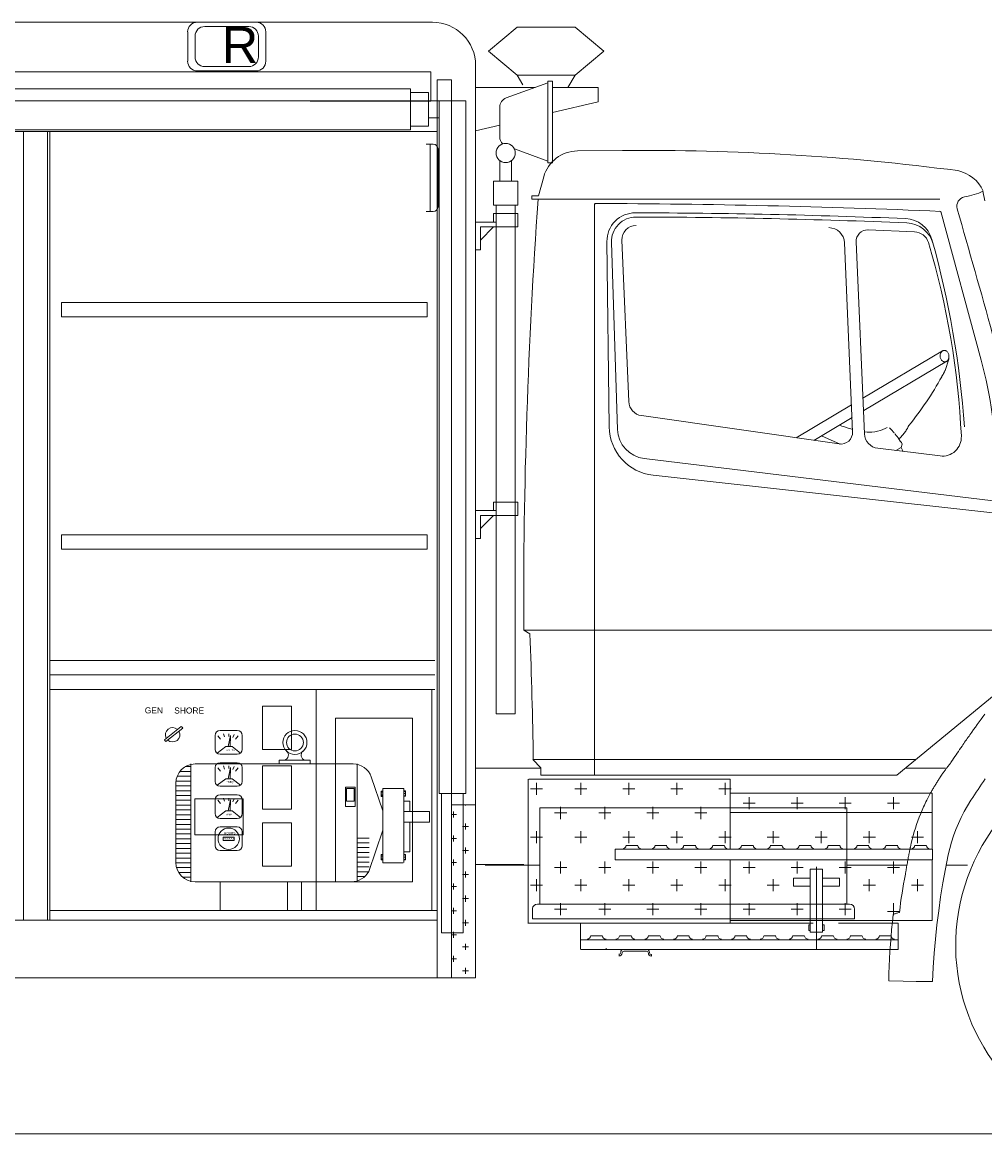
# Model space of a CAD drawing. Header units: metres. Extents: x -167 to 338, y -186 to 508.
# Tile 236 of 256: x 233.98 to 235.98, y -172.62 to -170.31. Entities that reach past the tile are written whole.
import ezdxf

# ---------------------------------------------------------------- set-up
doc = ezdxf.new("R2010")
doc.units = ezdxf.units.M
doc.header["$MEASUREMENT"] = 0
doc.linetypes.add('PHANTOM', pattern=[10, 5, -1, 1, -1, 1, -1])
doc.styles.add('ERSTELLTER_STIL_1', font='arial.ttf')

# ---------------------------------------------------------------- blocks, each defined once
blk = doc.blocks.new('COMPLT1')
at = {"color": 7, "linetype": 'Continuous', "lineweight": 13}
for p, q in [((0.03, -6.72), (0.75, -6.72)), ((0.44, -6.72), (0.44, -13.72)), ((1.25, -7.22), (1.25, -13.22)), ((0.03, -13.72), (0.75, -13.72))]:
    blk.add_line(p, q, dxfattribs=at)
for centre, start, end in [((0.75, -7.22), 0, 90), ((0.75, -13.22), 270, 360)]:
    blk.add_arc(centre, 0.5, start, end, dxfattribs=at)
blk = doc.blocks.new('SHELF')
at = {"color": 7, "linetype": 'Continuous', "lineweight": 13}
for p, q in [((38, 0), (0, 0)), ((0, 0), (0, -1.5)), ((38, -1.5), (38, 0)), ((0, -1.5), (38, -1.5))]:
    blk.add_line(p, q, dxfattribs=at)
blk = doc.blocks.new('AWNING')
at = {"color": 7, "linetype": 'Continuous', "lineweight": 13}
for p, q in [((-9, 91.25), (-89, 91.25)), ((-9, 91.25), (-9, 87)), ((-9, 90.875), (-7.125, 90.875)), ((-7.125, 90.875), (-7.125, 87.375)), ((-7.125, 90), (-3.25, 90)), ((-7.125, 90), (-6, 90)), ((-6, 90), (-6, 18)), ((-3.25, 90), (-3.25, 18)), ((-7.125, 88.25), (-6, 88.25)), ((-9, 87), (-89, 87)), ((-9, 87.375), (-7.125, 87.375)), ((-6, 18), (-3.25, 18)), ((-5.75, 18), (-5.75, 3.5)), ((-3.5, 18), (-3.5, 3.5)), ((-5.75, 3.5), (-3.5, 3.5))]:
    blk.add_line(p, q, dxfattribs=at)
blk = doc.blocks.new('TELELITE')
at = {"color": 7, "linetype": 'Continuous', "lineweight": 13}
for p, q in [((7.5, 14.48), (3.16, 12.9)), ((8, 14.66), (7.5, 14.66)), ((7.5, 14.66), (7.5, 6.16)), ((8, 14.66), (8, 6.16)), ((2.5, 11.96), (2.5, 8.86)), ((7.5, 6.34), (4.03, 7.61)), ((2.5, 6.39), (2.5, 4.26)), ((3.74, 6.41), (3.74, 4.26)), ((7.5, 6.16), (8, 6.16)), ((1.87, 4.26), (1.87, 1.76)), ((1.87, 4.26), (4.37, 4.26)), ((4.37, 4.26), (4.37, 1.76)), ((1.87, 1.76), (4.37, 1.76)), ((2.12, 1.76), (2.12, -51.14)), ((4.12, 1.76), (4.12, -51.14)), ((0, 0), (0, -2.88)), ((2.12, 0), (0, 0)), ((1.87, 0.88), (1.87, 0)), ((4.37, 0.88), (1.87, 0.88)), ((4.37, -0.5), (4.37, 0.88)), ((1.87, -0.5), (0.5, -1.87)), ((0.5, -0.5), (4.37, -0.5)), ((0.5, -2.88), (0.5, -0.5)), ((0, -2.88), (0.5, -2.88)), ((2.12, -30), (0, -30)), ((0, -30), (0, -32.88)), ((4.37, -29.12), (1.87, -29.12)), ((1.87, -29.12), (1.87, -30)), ((4.37, -30.5), (4.37, -29.12)), ((0.5, -32.88), (0.5, -30.5)), ((0.5, -30.5), (4.37, -30.5)), ((1.87, -30.5), (0.5, -31.87)), ((0, -32.88), (0.5, -32.88)), ((2.12, -51.14), (4.12, -51.14))]:
    blk.add_line(p, q, dxfattribs=at)
blk.add_circle((3.12, 7.18), 1, dxfattribs=at)
for centre, start, end in [((3.5, 11.96), 110, 180), ((3.5, 8.86), 180, 226.6023)]:
    blk.add_arc(centre, 1, start, end, dxfattribs=at)

msp = doc.modelspace()

# ---------------------------------------------------------------- linework, layer by layer
at = {"color": 7, "linetype": 'Continuous', "lineweight": 13}
for p, q in [((234.8328, -170.3089), (229.5368, -170.3089)), ((234.4517, -170.3178), (234.3602, -170.3178)), ((235.129, -170.3191), (235.0092, -170.3191)), ((234.3249, -170.3899), (234.3249, -170.3289)), ((234.3249, -170.3289), (234.3249, -170.3899)), ((234.3403, -170.3377), (234.3403, -170.381)), ((234.4717, -170.381), (234.4717, -170.3377)), ((234.4871, -170.3899), (234.4871, -170.3289)), ((233.4306, -170.4122), (234.1669, -170.4122)), ((234.1669, -170.4122), (234.8296, -170.4122)), ((234.3448, -170.4099), (234.4671, -170.4099)), ((234.3602, -170.401), (234.4517, -170.401)), ((234.8296, -170.4122), (234.8296, -170.4727)), ((234.9227, -172.2936), (234.9227, -170.3988)), ((235.129, -170.419), (235.0092, -170.419)), ((235.0092, -170.419), (235.0207, -170.4389)), ((235.129, -170.419), (235.1143, -170.4443)), ((234.8428, -170.4287), (234.8428, -172.2936)), ((234.8728, -170.4287), (234.8428, -170.4287)), ((234.8728, -170.4287), (234.8728, -172.2936)), ((234.9227, -170.4443), (235.0461, -170.4443)), ((235.0825, -170.4443), (235.1774, -170.4443)), ((235.1774, -170.4443), (235.1774, -170.4743)), ((234.8428, -170.4721), (229.5269, -170.4721)), ((234.3584, -170.4721), (232.2909, -170.4721)), ((234.8296, -170.4727), (234.5791, -170.4727)), ((235.0825, -170.4966), (235.1774, -170.4743)), ((234.9227, -170.5342), (234.9726, -170.5225)), ((234.8428, -170.5358), (230.7865, -170.5358)), ((233.9838, -170.5358), (233.9838, -172.1737)), ((234.0338, -170.5358), (234.0338, -172.1737)), ((234.0388, -170.5358), (234.0388, -172.1737)), ((235.2276, -170.5752), (235.1341, -170.5761)), ((235.0641, -170.6298), (235.0531, -170.6694)), ((235.0531, -170.6694), (235.039, -170.6694)), ((235.039, -170.6694), (235.039, -170.6765)), ((235.9797, -170.6796), (235.9756, -170.6599)), ((235.0524, -170.6764), (235.039, -170.6764)), ((235.8862, -170.6764), (235.0524, -170.6764)), ((235.1697, -170.6875), (235.1697, -171.8727)), ((235.9724, -171.0105), (235.8883, -170.7016)), ((235.8339, -170.7441), (235.7373, -170.7401)), ((235.1952, -170.7644), (235.2001, -171.1494)), ((235.2264, -170.7615), (235.2408, -171.0968)), ((235.7128, -170.7647), (235.7299, -171.1638)), ((235.2047, -170.7663), (235.2174, -171.1545)), ((235.6884, -170.7672), (235.7052, -171.1595)), ((235.2671, -171.1259), (235.6774, -171.1847)), ((235.7575, -171.1937), (235.8869, -171.2095)), ((236.0199, -171.3056), (235.2728, -171.2149)), ((236.0215, -171.3307), (235.2912, -171.2498)), ((235.1681, -171.5713), (235.0226, -171.5713)), ((235.0226, -171.5713), (235.0353, -171.5791)), ((236.0041, -171.5713), (235.1697, -171.5713)), ((234.8378, -171.6344), (234.0388, -171.6344)), ((234.8378, -171.6644), (234.0388, -171.6644)), ((236.0375, -171.6745), (235.7974, -171.8727)), ((234.8378, -171.6943), (234.0388, -171.6943)), ((234.5918, -171.6943), (234.8315, -171.6943)), ((234.5918, -172.1537), (234.5918, -171.6943)), ((234.8315, -171.6943), (234.8315, -172.1537)), ((234.6318, -171.7543), (234.7916, -171.7543)), ((234.6318, -172.0938), (234.6318, -171.7543)), ((234.7916, -171.7543), (234.7916, -172.0938)), ((234.3116, -171.7713), (234.2765, -171.7989)), ((234.3147, -171.7752), (234.2796, -171.8028)), ((234.4279, -171.7798), (234.392, -171.7798)), ((234.3821, -171.7898), (234.3821, -171.8189)), ((234.393, -171.7975), (234.3875, -171.7907)), ((234.4011, -171.7931), (234.3991, -171.7867)), ((234.414, -171.7901), (234.4089, -171.8132)), ((234.4103, -171.792), (234.4106, -171.7867)), ((234.414, -171.7907), (234.413, -171.8132)), ((234.4188, -171.7942), (234.4215, -171.788)), ((234.4242, -171.7976), (234.4297, -171.7907)), ((234.4378, -171.8189), (234.4378, -171.7898)), ((234.4038, -171.8132), (234.3858, -171.8267)), ((234.4038, -171.8132), (234.4174, -171.8132)), ((234.4174, -171.8132), (234.4342, -171.8266)), ((234.3316, -172.0938), (234.3316, -171.8491)), ((234.4424, -171.8491), (234.3402, -171.8491)), ((234.392, -171.8289), (234.4279, -171.8289)), ((234.4279, -171.8466), (234.392, -171.8466)), ((234.6682, -171.8491), (234.4424, -171.8491)), ((234.5147, -171.8414), (234.5789, -171.8414)), ((234.5147, -171.8493), (234.5147, -171.8414)), ((234.5789, -171.8414), (234.5789, -171.849)), ((234.677, -172.0921), (234.677, -171.8491)), ((235.8374, -171.8396), (235.0413, -171.8396)), ((235.0577, -171.8575), (235.0413, -171.8396)), ((234.3316, -171.8647), (234.3085, -171.8647)), ((234.3316, -171.8548), (234.3198, -171.8548)), ((234.3821, -171.8566), (234.3821, -171.8856)), ((234.393, -171.8642), (234.3875, -171.8575)), ((234.4011, -171.8599), (234.3991, -171.8534)), ((234.414, -171.8568), (234.4089, -171.8799)), ((234.4103, -171.8588), (234.4106, -171.8534)), ((234.414, -171.8575), (234.413, -171.8799)), ((234.4188, -171.8609), (234.4215, -171.8547)), ((234.4242, -171.8643), (234.4297, -171.8575)), ((234.4378, -171.8856), (234.4378, -171.8566)), ((235.0226, -171.8581), (234.9227, -171.8581)), ((235.0226, -171.8581), (234.9227, -171.8581)), ((235.0585, -171.8581), (234.9427, -171.8581)), ((235.0577, -171.8575), (235.0577, -171.8727)), ((235.7974, -171.8727), (235.0577, -171.8727)), ((235.8985, -171.8581), (235.8153, -171.8581)), ((235.8911, -171.8705), (235.887, -171.8768)), ((234.3002, -171.8891), (234.3002, -172.0539)), ((234.3316, -171.8947), (234.3002, -171.8947)), ((234.3316, -171.8847), (234.3005, -171.8847)), ((234.3316, -171.8747), (234.3029, -171.8747)), ((234.4038, -171.8799), (234.3858, -171.8934)), ((234.392, -171.8956), (234.4279, -171.8956)), ((234.4038, -171.8799), (234.4174, -171.8799)), ((234.4174, -171.8799), (234.4342, -171.8933)), ((234.7059, -171.8761), (234.7302, -171.9462)), ((235.0317, -171.9097), (235.0317, -171.8809)), ((235.033, -171.8809), (235.4511, -171.8809)), ((235.0493, -171.9136), (235.0493, -171.8886)), ((235.1408, -171.9136), (235.1408, -171.8886)), ((235.2407, -171.9136), (235.2407, -171.8886)), ((235.3405, -171.9136), (235.3405, -171.8886)), ((235.4404, -171.9136), (235.4404, -171.8886)), ((235.4511, -171.9097), (235.4511, -171.8809)), ((234.3316, -171.9047), (234.3002, -171.9047)), ((234.3316, -171.9147), (234.3002, -171.9147)), ((234.4279, -171.9133), (234.392, -171.9133)), ((234.6524, -171.9372), (234.6524, -171.8972)), ((234.6524, -171.8972), (234.6724, -171.8972)), ((234.6543, -171.9), (234.6543, -171.9265)), ((234.6706, -171.9), (234.6543, -171.9)), ((234.6706, -171.9265), (234.6706, -171.9)), ((234.6724, -171.8972), (234.6724, -171.9372)), ((234.73, -171.9066), (234.7264, -171.9066)), ((234.7264, -171.9067), (234.7264, -171.9115)), ((234.73, -171.9089), (234.7264, -171.9089)), ((234.7264, -171.9104), (234.7264, -171.9121)), ((234.7264, -171.9156), (234.7264, -171.9115)), ((234.73, -171.9134), (234.7264, -171.9134)), ((234.73, -171.9157), (234.7264, -171.9157)), ((234.73, -171.9057), (234.7274, -171.9057)), ((234.7274, -171.9166), (234.73, -171.9166)), ((234.7302, -171.9001), (234.7302, -172.0543)), ((234.7734, -171.9001), (234.7302, -171.9001)), ((234.7734, -172.0539), (234.7734, -171.9001)), ((234.7734, -171.9052), (234.7761, -171.9052)), ((234.7734, -171.9061), (234.7771, -171.9061)), ((234.7734, -171.9104), (234.7771, -171.9104)), ((234.7734, -171.9151), (234.7771, -171.9151)), ((234.7761, -171.9161), (234.7734, -171.9161)), ((234.7771, -171.9062), (234.7771, -171.9109)), ((234.7771, -171.9098), (234.7771, -171.9116)), ((234.7771, -171.9151), (234.7771, -171.9109)), ((235.0317, -172.0259), (235.0317, -171.9097)), ((235.0617, -171.9011), (235.0368, -171.9011)), ((235.1533, -171.9011), (235.1283, -171.9011)), ((235.2531, -171.9011), (235.2282, -171.9011)), ((235.353, -171.9011), (235.328, -171.9011)), ((235.4529, -171.9011), (235.4279, -171.9011)), ((235.4511, -172.0259), (235.4511, -171.9097)), ((235.4511, -171.9097), (235.8706, -171.9097)), ((235.4903, -171.9433), (235.4903, -171.9184)), ((235.5902, -171.9433), (235.5902, -171.9184)), ((235.6901, -171.9433), (235.6901, -171.9184)), ((235.79, -171.9433), (235.79, -171.9184)), ((235.8706, -172.0259), (235.8706, -171.9097)), ((234.3316, -171.9247), (234.3002, -171.9247)), ((234.3316, -171.9347), (234.3002, -171.9347)), ((234.3399, -171.9216), (234.3399, -171.9962)), ((234.4402, -171.9216), (234.3399, -171.9216)), ((234.3821, -171.9233), (234.3821, -171.9523)), ((234.393, -171.931), (234.3875, -171.9242)), ((234.4011, -171.9266), (234.3991, -171.9201)), ((234.414, -171.9235), (234.4089, -171.9467)), ((234.4103, -171.9255), (234.4106, -171.9201)), ((234.414, -171.9242), (234.413, -171.9467)), ((234.4188, -171.9276), (234.4215, -171.9215)), ((234.4242, -171.931), (234.4297, -171.9242)), ((234.4378, -171.9523), (234.4378, -171.9233)), ((234.4402, -171.9962), (234.4402, -171.9216)), ((234.6724, -171.9372), (234.6524, -171.9372)), ((234.6543, -171.9265), (234.6706, -171.9265)), ((234.7734, -171.9267), (234.7862, -171.9267)), ((234.7862, -171.9267), (234.7862, -171.9478)), ((234.8728, -171.934), (234.8728, -172.2936)), ((234.9227, -171.934), (234.8728, -171.934)), ((234.9017, -171.9354), (234.9017, -171.934)), ((235.0562, -171.94), (235.0562, -172.1402)), ((235.6936, -171.94), (235.0562, -171.94)), ((235.0992, -171.9635), (235.0992, -171.9385)), ((235.1907, -171.9635), (235.1907, -171.9385)), ((235.2906, -171.9635), (235.2906, -171.9385)), ((235.3905, -171.9635), (235.3905, -171.9385)), ((235.5028, -171.9308), (235.4779, -171.9308)), ((235.6027, -171.9308), (235.5777, -171.9308)), ((235.7026, -171.9308), (235.6776, -171.9308)), ((235.6936, -171.94), (235.6936, -172.1402)), ((235.8024, -171.9308), (235.7775, -171.9308)), ((234.3316, -171.9446), (234.3002, -171.9446)), ((234.3316, -171.9546), (234.3002, -171.9546)), ((234.3316, -171.9646), (234.3002, -171.9646)), ((234.4038, -171.9467), (234.3858, -171.9602)), ((234.392, -171.9623), (234.4279, -171.9623)), ((234.4038, -171.9467), (234.4174, -171.9467)), ((234.4174, -171.9467), (234.4342, -171.9601)), ((234.7734, -171.9478), (234.8272, -171.9478)), ((234.8272, -171.9702), (234.8272, -171.9478)), ((234.8728, -171.9541), (234.8829, -171.9541)), ((234.8767, -171.9604), (234.8767, -171.9479)), ((235.1117, -171.951), (235.0867, -171.951)), ((235.2032, -171.951), (235.1782, -171.951)), ((235.3031, -171.951), (235.2781, -171.951)), ((235.4029, -171.951), (235.378, -171.951)), ((235.4516, -171.95), (235.8706, -171.95)), ((234.3316, -171.9746), (234.3002, -171.9746)), ((234.3316, -171.9846), (234.3002, -171.9846)), ((234.4279, -171.98), (234.392, -171.98)), ((234.7006, -172.0725), (234.7302, -171.987)), ((234.7734, -171.9702), (234.8272, -171.9702)), ((234.7862, -171.9702), (234.7862, -172.0318)), ((234.8954, -171.9791), (234.9079, -171.9791)), ((234.9017, -171.9854), (234.9017, -171.9729)), ((235.0493, -172.0134), (235.0493, -171.9885)), ((235.1408, -172.0134), (235.1408, -171.9885)), ((235.2407, -172.0134), (235.2407, -171.9885)), ((235.3405, -172.0134), (235.3405, -171.9885)), ((235.4404, -172.0134), (235.4404, -171.9885)), ((235.5403, -172.0134), (235.5403, -171.9885)), ((235.6401, -172.0134), (235.6401, -171.9885)), ((235.74, -172.0134), (235.74, -171.9885)), ((235.8399, -172.0134), (235.8399, -171.9885)), ((234.3316, -171.9946), (234.3002, -171.9946)), ((234.3316, -172.0046), (234.3002, -172.0046)), ((234.3399, -171.9962), (234.4402, -171.9962)), ((234.3821, -171.99), (234.3821, -172.019)), ((234.3987, -172.0012), (234.3987, -172.0079)), ((234.4212, -172.0012), (234.3987, -172.0012)), ((234.3987, -172.0079), (234.4212, -172.0079)), ((234.4212, -172.0079), (234.4212, -172.0012)), ((234.4378, -172.019), (234.4378, -171.99)), ((234.7017, -172.003), (234.6768, -172.003)), ((234.8728, -172.0041), (234.8829, -172.0041)), ((234.8767, -172.0103), (234.8767, -171.9978)), ((235.0617, -172.0009), (235.0368, -172.0009)), ((235.1533, -172.0009), (235.1283, -172.0009)), ((235.2531, -172.0009), (235.2282, -172.0009)), ((235.353, -172.0009), (235.328, -172.0009)), ((235.4529, -172.0009), (235.4279, -172.0009)), ((235.5528, -172.0009), (235.5278, -172.0009)), ((235.6526, -172.0009), (235.6277, -172.0009)), ((235.7525, -172.0009), (235.7275, -172.0009)), ((235.8524, -172.0009), (235.8274, -172.0009)), ((234.3316, -172.0145), (234.3002, -172.0145)), ((234.3316, -172.0245), (234.3002, -172.0245)), ((234.3316, -172.0345), (234.3002, -172.0345)), ((234.392, -172.029), (234.4279, -172.029)), ((234.7017, -172.013), (234.6768, -172.013)), ((234.7017, -172.023), (234.6768, -172.023)), ((234.7017, -172.033), (234.6768, -172.033)), ((234.7862, -172.0318), (234.7734, -172.0318)), ((234.8954, -172.0291), (234.9079, -172.0291)), ((234.9017, -172.0353), (234.9017, -172.0228)), ((235.0317, -172.0259), (235.0317, -172.0485)), ((235.2123, -172.0485), (235.2123, -172.0259)), ((235.2123, -172.0259), (235.8715, -172.0259)), ((235.2595, -172.0188), (235.2349, -172.0188)), ((235.3194, -172.0188), (235.2948, -172.0188)), ((235.3793, -172.0188), (235.3548, -172.0188)), ((235.4392, -172.0188), (235.4147, -172.0188)), ((235.4992, -172.0188), (235.4746, -172.0188)), ((235.5591, -172.0188), (235.5345, -172.0188)), ((235.619, -172.0188), (235.5945, -172.0188)), ((235.6789, -172.0188), (235.6544, -172.0188)), ((235.7389, -172.0188), (235.7143, -172.0188)), ((235.7988, -172.0188), (235.7742, -172.0188)), ((235.8587, -172.0188), (235.8342, -172.0188)), ((235.8715, -172.0485), (235.8715, -172.0259)), ((234.3316, -172.0445), (234.3002, -172.0445)), ((234.3316, -172.0545), (234.3002, -172.0545)), ((234.7017, -172.043), (234.6768, -172.043)), ((234.7017, -172.053), (234.6768, -172.053)), ((234.73, -172.0382), (234.7264, -172.0382)), ((234.7264, -172.0383), (234.7264, -172.0431)), ((234.73, -172.0405), (234.7264, -172.0405)), ((234.7264, -172.042), (234.7264, -172.0437)), ((234.7264, -172.0472), (234.7264, -172.0431)), ((234.73, -172.045), (234.7264, -172.045)), ((234.73, -172.0473), (234.7264, -172.0473)), ((234.73, -172.0373), (234.7274, -172.0373)), ((234.7274, -172.0482), (234.73, -172.0482)), ((234.7302, -172.0543), (234.7722, -172.0543)), ((234.7734, -172.0373), (234.7761, -172.0373)), ((234.7734, -172.0382), (234.7771, -172.0382)), ((234.7734, -172.0426), (234.7771, -172.0426)), ((234.7734, -172.0473), (234.7771, -172.0473)), ((234.7761, -172.0482), (234.7734, -172.0482)), ((234.7771, -172.0383), (234.7771, -172.0431)), ((234.7771, -172.042), (234.7771, -172.0437)), ((234.7771, -172.0472), (234.7771, -172.0431)), ((234.8728, -172.054), (234.8829, -172.054)), ((234.8767, -172.0603), (234.8767, -172.0478)), ((235.0226, -172.0579), (234.9227, -172.0579)), ((235.0317, -172.1446), (235.0317, -172.0485)), ((235.0992, -172.0767), (235.0992, -172.0518)), ((235.1907, -172.0767), (235.1907, -172.0518)), ((235.8715, -172.0485), (235.2123, -172.0485)), ((235.2906, -172.0767), (235.2906, -172.0518)), ((235.3905, -172.0767), (235.3905, -172.0518)), ((235.4511, -172.1446), (235.4511, -172.0485)), ((235.4903, -172.0767), (235.4903, -172.0518)), ((235.5902, -172.0767), (235.5902, -172.0518)), ((235.6901, -172.0767), (235.6901, -172.0518)), ((235.79, -172.0767), (235.79, -172.0518)), ((235.8706, -172.1446), (235.8706, -172.0485)), ((234.3316, -172.0645), (234.3017, -172.0645)), ((234.3316, -172.0745), (234.306, -172.0745)), ((234.7017, -172.0629), (234.6768, -172.0629)), ((234.7004, -172.0729), (234.6768, -172.0729)), ((234.8954, -172.079), (234.9079, -172.079)), ((234.9017, -172.0852), (234.9017, -172.0727)), ((235.0562, -172.0596), (234.9427, -172.0596)), ((235.1117, -172.0642), (235.0867, -172.0642)), ((235.2032, -172.0642), (235.1782, -172.0642)), ((235.3031, -172.0642), (235.2781, -172.0642)), ((235.4029, -172.0642), (235.378, -172.0642)), ((235.5028, -172.0642), (235.4779, -172.0642)), ((235.6027, -172.0642), (235.5777, -172.0642)), ((235.6428, -172.0675), (235.6174, -172.0675)), ((235.6174, -172.0675), (235.6174, -172.1984)), ((235.6301, -172.1948), (235.6301, -172.0625)), ((235.6428, -172.1984), (235.6428, -172.0675)), ((235.7026, -172.0642), (235.6776, -172.0642)), ((235.8181, -172.0596), (235.6939, -172.0596)), ((235.8024, -172.0642), (235.7775, -172.0642)), ((235.9436, -172.0596), (235.8998, -172.0596)), ((234.3316, -172.0845), (234.3145, -172.0845)), ((234.3402, -172.0938), (234.4453, -172.0938)), ((234.3922, -172.0938), (234.3922, -172.1537)), ((234.4424, -172.0938), (234.3922, -172.0938)), ((234.3992, -172.0938), (234.7176, -172.0938)), ((234.4453, -172.0938), (234.6653, -172.0938)), ((234.532, -172.0938), (234.4711, -172.0938)), ((234.532, -172.1537), (234.532, -172.0938)), ((234.5612, -172.0938), (234.5612, -172.1537)), ((234.6653, -172.0938), (234.5612, -172.0938)), ((234.7916, -172.0938), (234.6318, -172.0938)), ((234.6927, -172.0829), (234.6768, -172.0829)), ((234.8728, -172.104), (234.8829, -172.104)), ((234.8767, -172.1102), (234.8767, -172.0977)), ((235.0617, -172.1008), (235.0368, -172.1008)), ((235.0493, -172.1133), (235.0493, -172.0883)), ((235.1533, -172.1008), (235.1283, -172.1008)), ((235.1408, -172.1133), (235.1408, -172.0883)), ((235.2531, -172.1008), (235.2282, -172.1008)), ((235.2407, -172.1133), (235.2407, -172.0883)), ((235.353, -172.1008), (235.328, -172.1008)), ((235.3405, -172.1133), (235.3405, -172.0883)), ((235.4529, -172.1008), (235.4279, -172.1008)), ((235.4404, -172.1133), (235.4404, -172.0883)), ((235.5528, -172.1008), (235.5278, -172.1008)), ((235.5403, -172.1133), (235.5403, -172.0883)), ((235.6174, -172.0863), (235.5824, -172.0863)), ((235.5824, -172.0863), (235.5824, -172.1029)), ((235.6174, -172.1029), (235.5824, -172.1029)), ((235.6778, -172.0863), (235.6428, -172.0863)), ((235.6778, -172.1029), (235.6428, -172.1029)), ((235.6778, -172.1029), (235.6778, -172.0863)), ((235.7525, -172.1008), (235.7275, -172.1008)), ((235.74, -172.1133), (235.74, -172.0883)), ((235.8524, -172.1008), (235.8274, -172.1008)), ((235.8399, -172.1133), (235.8399, -172.0883)), ((234.9017, -172.1352), (234.9017, -172.1227)), ((234.8767, -172.1601), (234.8767, -172.1477)), ((234.8954, -172.1289), (234.9079, -172.1289)), ((235.0317, -172.1446), (235.0317, -172.1807)), ((235.0404, -172.1496), (235.0404, -172.1707)), ((235.6988, -172.1402), (235.051, -172.1402)), ((235.1117, -172.1508), (235.0867, -172.1508)), ((235.0992, -172.1632), (235.0992, -172.1383)), ((235.2032, -172.1508), (235.1782, -172.1508)), ((235.1907, -172.1632), (235.1907, -172.1383)), ((235.3031, -172.1508), (235.2781, -172.1508)), ((235.2906, -172.1632), (235.2906, -172.1383)), ((235.4029, -172.1508), (235.378, -172.1508)), ((235.3905, -172.1632), (235.3905, -172.1383)), ((235.4511, -172.1446), (235.4511, -172.1807)), ((235.5028, -172.1508), (235.4779, -172.1508)), ((235.4903, -172.1632), (235.4903, -172.1383)), ((235.6027, -172.1508), (235.5777, -172.1508)), ((235.5902, -172.1632), (235.5902, -172.1383)), ((235.7026, -172.1508), (235.6776, -172.1508)), ((235.6901, -172.1632), (235.6901, -172.1383)), ((235.79, -172.1632), (235.79, -172.1383)), ((235.8706, -172.1446), (235.8706, -172.1744)), ((234.8428, -172.1737), (231.9762, -172.1737)), ((234.0388, -172.1537), (234.8428, -172.1537)), ((234.8378, -172.1537), (234.0388, -172.1537)), ((234.8378, -172.1537), (234.0388, -172.1537)), ((234.0388, -172.1737), (234.8378, -172.1737)), ((234.8315, -172.1537), (234.5918, -172.1537)), ((234.8728, -172.1539), (234.8829, -172.1539)), ((234.9017, -172.1851), (234.9017, -172.1726)), ((235.7093, -172.1707), (235.0404, -172.1707)), ((235.7094, -172.1509), (235.7094, -172.1707)), ((235.8024, -172.1558), (235.7775, -172.1558)), ((234.8954, -172.1789), (234.9079, -172.1789)), ((235.0317, -172.1798), (235.6232, -172.1798)), ((235.1407, -172.1798), (235.1407, -172.1948)), ((235.1407, -172.1822), (235.1407, -172.2343)), ((235.4511, -172.1744), (235.8706, -172.1744)), ((235.6141, -172.1833), (235.6171, -172.1833)), ((235.6141, -172.195), (235.6141, -172.1833)), ((235.6171, -172.195), (235.6141, -172.195)), ((235.6301, -172.1798), (235.6301, -172.1948)), ((235.6301, -172.1822), (235.6301, -172.2343)), ((235.646, -172.1833), (235.643, -172.1833)), ((235.643, -172.195), (235.646, -172.195)), ((235.646, -172.195), (235.646, -172.1833)), ((235.6763, -172.1798), (235.7998, -172.1798)), ((235.7998, -172.1798), (235.7998, -172.1948)), ((235.7998, -172.1822), (235.7998, -172.2343)), ((234.8728, -172.2038), (234.8829, -172.2038)), ((234.8767, -172.2101), (234.8767, -172.1976)), ((235.1416, -172.2142), (235.6516, -172.2142)), ((235.186, -172.2061), (235.1614, -172.2061)), ((235.2459, -172.2061), (235.2213, -172.2061)), ((235.3058, -172.2061), (235.2813, -172.2061)), ((235.3657, -172.2061), (235.3412, -172.2061)), ((235.4257, -172.2061), (235.4011, -172.2061)), ((235.4856, -172.2061), (235.461, -172.2061)), ((235.5455, -172.2061), (235.5209, -172.2061)), ((235.6054, -172.2061), (235.5809, -172.2061)), ((235.6428, -172.1984), (235.6174, -172.1984)), ((235.6657, -172.2061), (235.6411, -172.2061)), ((235.6763, -172.2142), (235.6516, -172.2142)), ((235.6763, -172.2142), (235.7998, -172.2142)), ((235.7253, -172.2061), (235.7007, -172.2061)), ((235.7852, -172.2061), (235.7606, -172.2061)), ((234.8954, -172.2288), (234.9079, -172.2288)), ((234.9017, -172.235), (234.9017, -172.2226)), ((235.6536, -172.2343), (235.1416, -172.2343)), ((235.194, -172.2314), (235.194, -172.2339)), ((235.2509, -172.2383), (235.2304, -172.2383)), ((235.2775, -172.2383), (235.2513, -172.2383)), ((235.6763, -172.2343), (235.6536, -172.2343)), ((235.7998, -172.2343), (235.6763, -172.2343)), ((234.8728, -172.2538), (234.8829, -172.2538)), ((234.8767, -172.26), (234.8767, -172.2475)), ((235.2206, -172.2445), (235.2206, -172.2482)), ((235.2877, -172.2449), (235.2877, -172.2484)), ((234.8954, -172.2787), (234.9079, -172.2787)), ((234.9017, -172.285), (234.9017, -172.2725)), ((234.8428, -172.2936), (231.9762, -172.2936)), ((234.8428, -172.2936), (234.9227, -172.2936)), ((234.8728, -172.2936), (234.9227, -172.2936)), ((235.8101, -172.3005), (235.7802, -172.2999)), ((235.837, -172.301), (235.8101, -172.3005)), ((235.8714, -172.301), (235.837, -172.301)), ((229.7322, -172.6172), (237.2715, -172.6172))]:
    msp.add_line(p, q, dxfattribs=at)
for points in [[(235.0092, -170.419), (234.9492, -170.369), (235.0092, -170.3191)], [(235.129, -170.3191), (235.1889, -170.369), (235.129, -170.419)], [(235.9048, -171.0084), (235.8974, -171.0322)], [(235.9797, -171.7459), (235.9758, -171.7512), (235.9719, -171.7565), (235.968, -171.7618), (235.9642, -171.7671), (235.9603, -171.7725), (235.9565, -171.7778), (235.9527, -171.7832), (235.9489, -171.7886), (235.947, -171.7912), (235.9452, -171.7937), (235.9434, -171.7963), (235.9415, -171.7989), (235.9397, -171.8015), (235.9379, -171.8042), (235.9361, -171.8068), (235.9343, -171.8094), (235.9325, -171.812), (235.93, -171.8156), (235.9275, -171.8193), (235.925, -171.823), (235.9225, -171.8267), (235.92, -171.8304), (235.9175, -171.834), (235.915, -171.8377), (235.9125, -171.8414), (235.9101, -171.8451), (235.91, -171.8453), (235.9099, -171.8454), (235.9098, -171.8456), (235.9097, -171.8457), (235.9096, -171.8459), (235.9095, -171.846), (235.9094, -171.8461), (235.9093, -171.8463), (235.9092, -171.8464), (235.9092, -171.8465), (235.9091, -171.8465), (235.9091, -171.8466), (235.9091, -171.8466), (235.9091, -171.8467), (235.909, -171.8467), (235.909, -171.8467), (235.909, -171.8468), (235.9089, -171.8468), (235.9089, -171.8469), (235.9088, -171.847), (235.9088, -171.8471), (235.9087, -171.8472), (235.9087, -171.8472), (235.9086, -171.8473), (235.9086, -171.8474), (235.9085, -171.8475), (235.9085, -171.8476), (235.9084, -171.8477), (235.9083, -171.8478), (235.9082, -171.8479), (235.9081, -171.848), (235.908, -171.8482), (235.908, -171.8483), (235.9079, -171.8484), (235.9078, -171.8485), (235.9077, -171.8486), (235.9076, -171.8488), (235.9075, -171.849), (235.9074, -171.8491), (235.9072, -171.8493), (235.9071, -171.8495), (235.907, -171.8496), (235.9069, -171.8498), (235.9068, -171.85), (235.9067, -171.8501), (235.9066, -171.8502), (235.9066, -171.8502), (235.9066, -171.8502), (235.9065, -171.8503), (235.9065, -171.8503), (235.9065, -171.8504), (235.9064, -171.8504), (235.9064, -171.8505), (235.9064, -171.8505), (235.9063, -171.8506), (235.9063, -171.8506), (235.9062, -171.8507), (235.9062, -171.8507), (235.9061, -171.8508), (235.9061, -171.8509), (235.906, -171.8509), (235.906, -171.851), (235.906, -171.851), (235.9053, -171.8519), (235.9046, -171.8528), (235.9039, -171.8537), (235.9033, -171.8545), (235.9026, -171.8554), (235.9019, -171.8563), (235.9012, -171.8572), (235.9006, -171.858), (235.8999, -171.8589), (235.8989, -171.8602), (235.8979, -171.8615), (235.8969, -171.8628), (235.896, -171.8641), (235.895, -171.8654), (235.894, -171.8666), (235.893, -171.8679), (235.8921, -171.8692), (235.8911, -171.8705)], [(235.8149, -172.0783), (235.8152, -172.0768), (235.8154, -172.0752), (235.8157, -172.0736), (235.816, -172.072), (235.8162, -172.0704), (235.8165, -172.0688), (235.8168, -172.0672), (235.817, -172.0656), (235.8175, -172.0628), (235.818, -172.0601), (235.8185, -172.0573), (235.819, -172.0545), (235.8195, -172.0518), (235.82, -172.049), (235.8205, -172.0462), (235.821, -172.0434), (235.8215, -172.0407), (235.8218, -172.0393), (235.822, -172.0379), (235.8223, -172.0365), (235.8226, -172.0351), (235.8228, -172.0338), (235.8231, -172.0324), (235.8234, -172.031), (235.8236, -172.0296), (235.8239, -172.0282), (235.824, -172.0275), (235.8242, -172.0268), (235.8243, -172.0261), (235.8245, -172.0253), (235.8246, -172.0246), (235.8248, -172.0239), (235.8249, -172.0232), (235.8251, -172.0225), (235.8252, -172.0217), (235.827, -172.0138), (235.8289, -172.0059), (235.831, -171.9981), (235.8332, -171.9903), (235.8356, -171.9826), (235.8382, -171.9748), (235.8409, -171.9672), (235.8437, -171.9596), (235.8468, -171.9521), (235.8482, -171.9486), (235.8497, -171.9452), (235.8512, -171.9417), (235.8527, -171.9383), (235.8543, -171.9349), (235.8559, -171.9315), (235.8575, -171.9281), (235.8592, -171.9247), (235.8609, -171.9214), (235.8616, -171.92), (235.8623, -171.9187), (235.863, -171.9174), (235.8637, -171.916), (235.8644, -171.9147), (235.8651, -171.9133), (235.8658, -171.912), (235.8666, -171.9107), (235.8673, -171.9094), (235.8682, -171.9077), (235.8692, -171.906), (235.8701, -171.9044), (235.8711, -171.9028), (235.872, -171.9011), (235.873, -171.8995), (235.8739, -171.8978), (235.8749, -171.8962), (235.8759, -171.8946), (235.8764, -171.8938), (235.8769, -171.8929), (235.8775, -171.8921), (235.878, -171.8913), (235.8785, -171.8904), (235.879, -171.8896), (235.8795, -171.8887), (235.8801, -171.8879), (235.8806, -171.8871), (235.8811, -171.8862), (235.8817, -171.8852), (235.8823, -171.8843), (235.8829, -171.8834), (235.8835, -171.8825), (235.884, -171.8815), (235.8846, -171.8806), (235.8852, -171.8797), (235.8858, -171.8788), (235.8859, -171.8786), (235.886, -171.8784), (235.8862, -171.8781), (235.8863, -171.8779), (235.8864, -171.8777), (235.8866, -171.8775), (235.8867, -171.8773), (235.8869, -171.8771), (235.887, -171.8768)], [(235.8714, -172.301), (235.8728, -172.2716), (235.8747, -172.2422), (235.8772, -172.2128), (235.8803, -172.1835), (235.884, -172.1543), (235.8881, -172.1251), (235.8926, -172.0959), (235.8979, -172.0669), (235.904, -172.0381), (235.9073, -172.0247), (235.9109, -172.0115), (235.915, -171.9983), (235.9197, -171.9854), (235.925, -171.9727), (235.9308, -171.9602), (235.9371, -171.948), (235.9439, -171.936), (235.9511, -171.9243), (235.9547, -171.9187), (235.9583, -171.9131), (235.962, -171.9075), (235.9657, -171.902), (235.9694, -171.8964), (235.9731, -171.8909), (235.9768, -171.8853), (235.9805, -171.8798)], [(235.7802, -172.2999), (235.7807, -172.2846), (235.7813, -172.2693), (235.782, -172.2539), (235.7829, -172.2386), (235.7839, -172.2233), (235.7851, -172.208), (235.7864, -172.1927), (235.7879, -172.1774), (235.7895, -172.1621)], [(235.7895, -172.1617), (235.7908, -172.1612), (235.7921, -172.1607), (235.7934, -172.1602), (235.7949, -172.1597), (235.7964, -172.1592), (235.7979, -172.1588), (235.7995, -172.1583), (235.8011, -172.1579), (235.8028, -172.1575)]]:
    msp.add_lwpolyline(points, dxfattribs=at)
at = {"color": 7, "linetype": 'PHANTOM', "lineweight": 13}
for points in [[(235.8922, -170.9913), (235.7267, -171.0896)], [(235.8923, -170.9912), (235.8917, -170.9916), (235.8912, -170.992), (235.8907, -170.9924), (235.8901, -170.9931), (235.8895, -170.9938), (235.889, -170.9945), (235.8885, -170.9955), (235.888, -170.9965), (235.8877, -170.9976), (235.8873, -170.9989), (235.8871, -171.0003), (235.8871, -171.0017), (235.8871, -171.0032), (235.8873, -171.0048), (235.8877, -171.0063), (235.8882, -171.0077), (235.8889, -171.0091), (235.8897, -171.0104), (235.8906, -171.0114), (235.8916, -171.0123), (235.8927, -171.0131), (235.8937, -171.0136), (235.8947, -171.014), (235.8958, -171.0142), (235.8967, -171.0143), (235.8976, -171.0142), (235.8985, -171.0141), (235.8992, -171.0139), (235.9, -171.0136), (235.9006, -171.0132)], [(235.8923, -170.9912), (235.893, -170.9909), (235.8937, -170.9906), (235.8944, -170.9904), (235.8952, -170.9903), (235.8961, -170.9903), (235.897, -170.9904), (235.898, -170.9906), (235.899, -170.9911), (235.9, -170.9916), (235.901, -170.9924), (235.902, -170.9934), (235.9028, -170.9945), (235.9036, -170.9958), (235.9043, -170.9972), (235.9048, -170.9987), (235.9051, -171.0001), (235.9053, -171.0017), (235.9054, -171.0032), (235.9054, -171.0045), (235.9052, -171.0059), (235.9049, -171.0072), (235.9045, -171.0082), (235.9041, -171.0092), (235.9036, -171.0101), (235.9032, -171.0108), (235.9027, -171.0115), (235.9021, -171.0121), (235.9017, -171.0125), (235.9012, -171.0129), (235.9006, -171.0132)], [(235.7286, -171.1154), (235.901, -171.013)], [(235.7028, -171.1037), (235.588, -171.1719)], [(235.6246, -171.1772), (235.7047, -171.1296)], [(235.7278, -171.1159), (235.7286, -171.1154)], [(235.6778, -171.1456), (235.6832, -171.1475), (235.6887, -171.1494), (235.6942, -171.1512), (235.698, -171.1523), (235.7018, -171.1534), (235.7056, -171.1544)], [(235.7305, -171.1595), (235.7354, -171.1602), (235.7403, -171.1605), (235.7452, -171.1605), (235.7513, -171.1598), (235.7573, -171.1584), (235.7631, -171.1566), (235.768, -171.1548), (235.7727, -171.1528), (235.7773, -171.1505)], [(235.7915, -171.1614), (235.7903, -171.1601), (235.7891, -171.1587), (235.7879, -171.1574), (235.7859, -171.1553), (235.7839, -171.1532), (235.7819, -171.1512)], [(235.6794, -171.1849), (235.6405, -171.1677)], [(235.8084, -171.1851), (235.8065, -171.1818), (235.8044, -171.1786), (235.8023, -171.1754), (235.8001, -171.1722), (235.7978, -171.1691), (235.7954, -171.1661), (235.7946, -171.1651), (235.7938, -171.1641), (235.7929, -171.1631)], [(235.6791, -171.1847), (235.6795, -171.1849)], [(235.8059, -171.1917), (235.7949, -171.1983)], [(235.8084, -171.1851), (235.8059, -171.1917)], [(235.8059, -171.1917), (235.8102, -171.2001)]]:
    msp.add_lwpolyline(points, dxfattribs=at)
for points in [[(235.8974, -171.0322, -0.0069), (235.8904, -171.045)], [(235.8904, -171.045, -0.0456), (235.8219, -171.1465)], [(235.8219, -171.1465, -0.107), (235.8015, -171.1742)]]:
    msp.add_lwpolyline(points, format="xyb", dxfattribs=at)
at = {"color": 7, "linetype": 'Continuous', "lineweight": 13}
for points in [[(234.4804, -171.7293), (234.4804, -171.8192), (234.5403, -171.8192), (234.5403, -171.7293)], [(234.4804, -171.8533), (234.4804, -171.9432), (234.5403, -171.9432), (234.5403, -171.8533)], [(234.4804, -171.9714), (234.4804, -172.0612), (234.5403, -172.0612), (234.5403, -171.9714)]]:
    msp.add_lwpolyline(points, close=True, dxfattribs=at)
for centre, radius in [((234.5475, -171.8046), 0.025), ((234.5475, -171.8046), 0.0175), ((234.41, -172.0045), 0.0222)]:
    msp.add_circle(centre, radius, dxfattribs=at)
for centre, radius, start, end in [((234.3448, -170.3289), 0.02, 90, 180), ((234.3602, -170.3377), 0.02, 90, 180), ((234.4517, -170.3377), 0.02, 0, 90), ((234.4671, -170.3289), 0.02, 0, 90), ((234.8328, -170.3988), 0.0899, 0, 90), ((234.3448, -170.3899), 0.02, 180, 270), ((234.3602, -170.381), 0.02, 180, 270), ((234.4517, -170.381), 0.02, 270, 0), ((234.4671, -170.3899), 0.02, 270, 0), ((235.1348, -170.6495), 0.0734, 90.5525, 164.4559), ((235.2759, -175.5851), 5.0101, 82.5701, 90.5525), ((235.9083, -170.6899), 0.0745, 24.0471, 77.9958), ((235.9413, -170.6911), 0.0197, 100.3519, 196.127), ((235.909, -170.514), 0.1604, 280.3507, 294.8386), ((246.8275, -171.5165), 11.805, 175.91954, 180.266), ((235.0975, -189.4425), 18.7575, 87.5838, 89.7795), ((235.1721, -170.6875), 0.00236, 88.5118, 180), ((235.2542, -170.7636), 0.059, 89.8821, 180.731), ((235.2558, -170.7646), 0.0512, 89.8803, 181.8814), ((235.2248, -185.0459), 14.3413, 87.6394, 89.8818), ((235.2258, -185.1135), 14.4001, 87.6433, 89.8803), ((235.8131, -170.7757), 0.059, 15.619, 87.6398), ((235.8864, -170.7038), 0.00236, 13.2672, 87.4253), ((212.7772, -177.3889), 24.0933, 14.8413, 16.1269), ((235.2555, -170.7602), 0.0291, 89.5904, 182.4544), ((235.6554, -170.7686), 0.0331, 2.454, 89.1543), ((235.7363, -170.7637), 0.0236, 87.653, 182.4543), ((235.8155, -170.7846), 0.059, 15.3449, 87.6431), ((235.8326, -170.7755), 0.0315, 16.5963, 87.6531), ((233.9652, -171.2923), 1.9777, 4.1428, 15.6191), ((234.2491, -171.2475), 1.6838, 2.6843, 16.596), ((235.132, -171.2394), 0.871, 0.1728, 15.2404), ((235.2714, -171.0955), 0.0307, 182.4541, 261.8395), ((235.3024, -171.1481), 0.1023, 180.7309, 263.6789), ((235.2803, -171.1524), 0.063, 181.8809, 263.0785), ((235.6808, -171.1606), 0.0244, 261.8393, 2.4537), ((235.7613, -171.1624), 0.0315, 182.4543, 263.0158), ((235.8917, -171.1705), 0.0394, 263.0163, 2.6839), ((225.4772, -171.9661), 9.5659, 0.7576, 2.3184), ((234.2936, -171.7886), 0.015, 47.8056, 208.6174), ((234.2936, -171.7886), 0.015, 227.8056, 28.6174), ((234.2936, -171.7886), 0.025, 32.4723, 43.9507), ((234.392, -171.7898), 0.00999, 90, 180), ((234.4279, -171.7898), 0.00999, 0, 90), ((234.2936, -171.7886), 0.02, 211.0307, 225.3922), ((234.392, -171.8189), 0.00999, 180, 270), ((234.4279, -171.8189), 0.00999, 270, 0), ((234.5231, -171.8309), 0.0109, 285.1229, 49.3865), ((234.5712, -171.8309), 0.0109, 130.6135, 254.8771), ((236.3338, -172.2254), 0.4145, 289.0391, 250.9609), ((234.3402, -171.8891), 0.0399, 90, 180), ((234.392, -171.8566), 0.00999, 90, 180), ((234.4279, -171.8566), 0.00999, 0, 90), ((234.6682, -171.8891), 0.0399, 19.0356, 90), ((234.392, -171.8856), 0.00999, 180, 270), ((234.4279, -171.8856), 0.00999, 270, 0), ((234.392, -171.9233), 0.00999, 90, 180), ((234.4279, -171.9233), 0.00999, 0, 90), ((234.7274, -171.9067), 0.000999, 90, 180), ((234.7274, -171.9156), 0.000999, 180, 270), ((234.7761, -171.9062), 0.000999, 0, 90), ((234.7761, -171.9151), 0.000999, 270, 0), ((234.392, -171.9523), 0.00999, 180, 270), ((234.4279, -171.9523), 0.00999, 270, 0), ((234.392, -171.99), 0.00999, 90, 180), ((234.4279, -171.99), 0.00999, 0, 90), ((234.392, -172.019), 0.00999, 180, 270), ((234.4279, -172.019), 0.00999, 270, 0), ((235.2265, -172.0169), 0.00899, 276.3692, 352.0356), ((235.2679, -172.0169), 0.00899, 187.9644, 263.6308), ((235.2864, -172.0169), 0.00899, 276.3692, 352.0356), ((235.3278, -172.0169), 0.00899, 187.9644, 263.6308), ((235.3463, -172.0169), 0.00899, 276.3692, 352.0356), ((235.3878, -172.0169), 0.00899, 187.9644, 263.6308), ((235.4063, -172.0169), 0.00899, 276.3692, 352.0356), ((235.4477, -172.0169), 0.00899, 187.9644, 263.6308), ((235.4662, -172.0169), 0.00899, 276.3692, 352.0356), ((235.5076, -172.0169), 0.00899, 187.9644, 263.6308), ((235.5261, -172.0169), 0.00899, 276.3692, 352.0356), ((235.5675, -172.0169), 0.00899, 187.9644, 263.6308), ((235.586, -172.0169), 0.00899, 276.3692, 352.0356), ((235.6275, -172.0169), 0.00899, 187.9644, 263.6308), ((235.646, -172.0169), 0.00899, 276.3692, 352.0356), ((235.6874, -172.0169), 0.00899, 187.9644, 263.6308), ((235.7059, -172.0169), 0.00899, 276.3692, 352.0356), ((235.7473, -172.0169), 0.00899, 187.9644, 263.6308), ((235.7658, -172.0169), 0.00899, 276.3692, 352.0356), ((235.8072, -172.0169), 0.00899, 187.9644, 263.6308), ((235.8257, -172.0169), 0.00899, 276.3692, 352.0356), ((235.8671, -172.0169), 0.00899, 187.9644, 263.6308), ((234.3402, -172.0539), 0.0399, 180, 270), ((234.7274, -172.0383), 0.000999, 90, 180), ((234.7274, -172.0472), 0.000999, 180, 270), ((234.7761, -172.0383), 0.000999, 0, 90), ((234.7761, -172.0472), 0.000999, 270, 0), ((234.6653, -172.0539), 0.0399, 270, 332.2356), ((236.5858, -172.2369), 0.787, 168.3773, 174.2101), ((235.051, -172.1509), 0.0107, 90, 172.7302), ((235.6986, -172.1509), 0.0107, 0.0001, 90), ((235.153, -172.2042), 0.00899, 276.3692, 352.0356), ((235.1944, -172.2042), 0.00899, 187.9644, 263.6308), ((235.2129, -172.2042), 0.00899, 276.3692, 352.0356), ((235.2543, -172.2042), 0.00899, 187.9644, 263.6308), ((235.2728, -172.2042), 0.00899, 276.3692, 352.0356), ((235.3142, -172.2042), 0.00899, 187.9644, 263.6308), ((235.3328, -172.2042), 0.00899, 276.3692, 352.0356), ((235.3742, -172.2042), 0.00899, 187.9644, 263.6308), ((235.3927, -172.2042), 0.00899, 276.3692, 352.0356), ((235.4341, -172.2042), 0.00899, 187.9644, 263.6308), ((235.4526, -172.2042), 0.00899, 276.3692, 352.0356), ((235.494, -172.2042), 0.00899, 187.9644, 263.6308), ((235.5125, -172.2042), 0.00899, 276.3692, 352.0356), ((235.5539, -172.2042), 0.00899, 187.9644, 263.6308), ((235.5725, -172.2042), 0.00899, 276.3692, 352.0356), ((235.6139, -172.2042), 0.00899, 187.9644, 263.6308), ((235.6324, -172.2042), 0.00899, 276.3692, 352.0356), ((235.6741, -172.2042), 0.00899, 187.9644, 263.6308), ((235.6923, -172.2042), 0.00899, 276.3692, 352.0356), ((235.7337, -172.2042), 0.00899, 187.9644, 263.6308), ((235.7522, -172.2042), 0.00899, 276.3692, 352.0356), ((235.7936, -172.2042), 0.00899, 187.9644, 263.6308), ((235.2202, -172.2406), 0.00375, 270, 0), ((235.2205, -172.2417), 0.00624, 270, 0), ((235.2302, -172.2404), 0.00624, 90, 180), ((235.2304, -172.2419), 0.00375, 90, 180), ((235.2774, -172.2404), 0.00624, 0, 90), ((235.2777, -172.2419), 0.00375, 0, 90), ((235.2876, -172.242), 0.00624, 180, 270), ((235.2876, -172.2413), 0.00375, 180, 270)]:
    msp.add_arc(centre, radius, start, end, dxfattribs=at)

# ---------------------------------------------------------------- block references
at = {"color": 7, "linetype": 'Continuous', "lineweight": 13, "xscale": 0.01997464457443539, "yscale": 0.01997464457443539}
for name, p in [('TELELITE', (234.9227, -170.7239)), ('AWNING', (234.9669, -172.2699)), ('COMPLT1', (234.8196, -170.4279)), ('SHELF', (234.0627, -170.891)), ('SHELF', (234.0627, -171.3733))]:
    msp.add_blockref(name, p, dxfattribs=at)

# ---------------------------------------------------------------- texts
at = {"color": 7, "linetype": 'Continuous', "lineweight": 13, "attachment_point": 7, "style": 'ERSTELLTER_STIL_1'}
for s, insert, char_height in [('\\A1;{\\pql;\\fArial|b0|i0|c0|p0;\\W1.000000;R}', (234.3957, -170.3934), 0.074905), ('\\A1;{\\pql;\\fArial|b0|i0|c0|p0;\\W1.000000;GEN}', (234.2357, -171.7443), 0.012484), ('\\A1;{\\pql;\\fArial|b0|i0|c0|p0;\\W1.000000;SHORE}', (234.2969, -171.7446), 0.012484), ('\\A1;{\\pql;\\fArial|b0|i0|c0|p0;\\W1.000000;VOLTS}', (234.4051, -171.8226), 0.003795), ('\\A1;{\\pql;\\fArial|b0|i0|c0|p0;\\W1.000000;FREQ}', (234.4051, -171.8895), 0.003795), ('\\A1;{\\pql;\\fArial|b0|i0|c0|p0;\\W1.000000;AMP}', (234.4051, -171.956), 0.003795), ('\\A1;{\\pql;\\fArial|b0|i0|c0|p0;\\W1.000000;XXXXX}', (234.4003, -172.0066), 0.004682), ('\\A1;{\\pql;\\fArial|b0|i0|c0|p0;\\W1.000000;HOURS}', (234.4003, -171.9952), 0.004682)]:
    msp.add_mtext(s, dxfattribs=dict(at, insert=insert, char_height=char_height))

doc.saveas('drawing.dxf')
